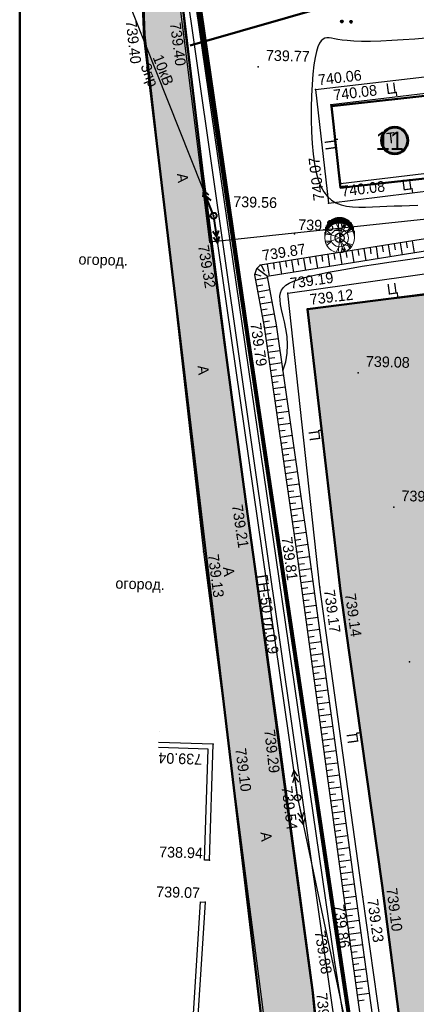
# Model space of a CAD drawing. Header units: millimetres. Extents: x -257011 to 237647566, y 2784933 to 6706507.
# Tile 212 of 256: x 9645618 to 9678030, y 5408623 to 5489046. Entities that reach past the tile are written whole.
import ezdxf

# ---------------------------------------------------------------- set-up
doc = ezdxf.new("R2010")
doc.units = ezdxf.units.MM
doc.header["$LTSCALE"] = 1000
doc.header["$PDMODE"] = 32
doc.header["$PDSIZE"] = 0.3
for name, pattern in [('Д_ТРОТ_ТРУБА', [3, 1.5, -1.5]), ('ДОРОГИ_СТРОЯЩ', [9, 8, -1]), ('ОТКОС_НИЗ', [1.2, 0.2, -1]), ('РА_КОНТУРЫ', [1.5, 0, -1.5])]:
    doc.linetypes.add(name, pattern=pattern)
for name, color, linetype in [('(002) Рамка', 7, 'Continuous'), ('(004) Точки рельефа', 7, 'Continuous'), ('(007) Здания', 7, 'Continuous'), ('(013) Газопровод', 30, 'ИК_Газопровод -------г--------'), ('(014) Водопровод', 5, 'ИК_Водопровод -------в--------'), ('(022) Возд. Линии', 7, 'Continuous'), ('(025) Дорога', 7, 'Continuous'), ('(031) Горизонтали', 42, 'Continuous'), ('(035) Откосы', 7, 'Continuous'), ('(036) Растительность', 7, 'Continuous'), ('(037) Контуры', 7, 'Continuous'), ('(038) Деревья', 7, 'Continuous'), ('(040) Ограда', 7, 'Continuous'), ('TREE', 74, 'Continuous')]:
    doc.layers.add(name, color=color, linetype=linetype)
for name, color, linetype, lineweight in [('(032) Горизонтали утолщенные', 32, 'Continuous', 30), ('.', 7, 'Continuous', 15), ('Ф А С А Д', 250, 'Continuous', 15)]:
    doc.layers.add(name, color=color, linetype=linetype, lineweight=lineweight)
doc.styles.add('ATTR', font='romans.shx', dxfattribs={"width": 0.8, "height": 0.470416})
doc.styles.add('BM-431', font='txt')
doc.styles.add('D-431', font='txt', dxfattribs={"width": 2})
doc.styles.add('P-131', font='txt')
doc.styles.add('Roman', font='romans')
doc.styles.get("Standard").update_dxf_attribs({"font": 'ARIALN.TTF'})
doc.linetypes.add('FENCELINE2', pattern='A,6.35,-2.54,[132,ltypeshp.shx,S=2.54,R=0,X=-2.54,Y=0],-2.54,25.4', length=36.83)
doc.linetypes.add('KANALIS_K', pattern='A,1,["<",Standard,S=1.8,R=0,X=-0.9,Y=-0.9],3,-1,["К",Standard,S=1.8,R=0,X=-0.9,Y=-0.9],-1,10', length=16)
doc.linetypes.add('ИК_Водопровод -------в--------', pattern='A,9,-0.6,["В",Standard,S=1.2,R=0,X=0,Y=-0.6],-1.2', length=10.8)
doc.linetypes.add('ИК_Газопровод -------г--------', pattern='A,9,-0.6,["Г",Standard,S=1.2,R=0,X=0,Y=-0.6],-1.2', length=10.8)
doc.linetypes.add('ОГРАДА_БЕТ', pattern='A,4,["|",Standard,S=0.8,R=0,X=0,Y=-0.8],4', length=8)

# ---------------------------------------------------------------- blocks, each defined once
blk = doc.blocks.new('strela1')
at = {"layer": '(022) Возд. Линии'}
for p, q in [((-2, 0), (-1.5, 0.25)), ((0, 0), (-2, 0)), ((-2, 0), (-1.5, -0.25)), ((-1.5, 0), (-1, 0.25)), ((-1.5, 0), (-1, -0.25))]:
    blk.add_line(p, q, dxfattribs=at)
blk = doc.blocks.new('strela2')
at = {"layer": '(022) Возд. Линии'}
for p, q in [((0, 0), (2, 0)), ((1.5, 0), (1, 0.25)), ((1.5, 0), (1, -0.25)), ((2, 0), (1.5, 0.25)), ((2, 0), (1.5, -0.25))]:
    blk.add_line(p, q, dxfattribs=at)
blk = doc.blocks.new('*U1760')
at = {"layer": '(022) Возд. Линии'}
for name, p, rotation in [('strela2', (-0.043, 0.246), 99.84016860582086), ('strela1', (0.059, -0.245), 103.6035227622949)]:
    blk.add_blockref(name, p, dxfattribs=dict(at, rotation=rotation))
blk = doc.blocks.new('STOLB')
at = {"layer": '(022) Возд. Линии'}
blk.add_circle((0, 0), 0.25, dxfattribs=at)
blk = doc.blocks.new('d')
at = {"layer": '(038) Деревья', "color": 30}
blk.add_ellipse((0, 0), major_axis=(0.265, 0.265), ratio=1, start_param=5.497787, end_param=11.780972, dxfattribs=at)
blk = doc.blocks.new('*X70')
at = {"color": 0}
for p, q in [((1.8, 2.04), (2.2, 2.04)), ((1.8, 2.03), (2.2, 2.03)), ((1.8, 2.02), (2.2, 2.02)), ((1.8, 2.01), (2.2, 2.01)), ((1.8, 2), (2.2, 2)), ((1.8, 1.99), (2.2, 1.99)), ((1.8, 1.98), (2.2, 1.98)), ((1.8, 1.97), (2.2, 1.97)), ((1.8, 1.96), (2.2, 1.96)), ((1.81, 2.07), (2.19, 2.07)), ((1.81, 2.06), (2.19, 2.06)), ((1.81, 2.05), (2.19, 2.05)), ((1.81, 1.95), (2.19, 1.95)), ((1.81, 1.94), (2.19, 1.94)), ((1.81, 1.93), (2.19, 1.93)), ((1.82, 2.09), (2.18, 2.09)), ((1.82, 2.08), (2.18, 2.08)), ((1.82, 1.92), (2.18, 1.92)), ((1.82, 1.91), (2.18, 1.91)), ((1.83, 2.11), (2.17, 2.11)), ((1.83, 2.1), (2.17, 2.1)), ((1.83, 1.9), (2.17, 1.9)), ((1.83, 1.89), (2.17, 1.89)), ((1.84, 2.12), (2.16, 2.12)), ((1.84, 1.88), (2.16, 1.88)), ((1.85, 2.13), (2.15, 2.13)), ((1.85, 1.87), (2.15, 1.87)), ((1.86, 2.14), (2.14, 2.14)), ((1.86, 1.86), (2.14, 1.86)), ((1.87, 2.15), (2.13, 2.15)), ((1.87, 1.85), (2.13, 1.85)), ((1.88, 2.16), (2.12, 2.16)), ((1.88, 1.84), (2.12, 1.84)), ((1.9, 2.17), (2.11, 2.17)), ((1.9, 1.83), (2.11, 1.83)), ((1.91, 2.18), (2.09, 2.18)), ((1.91, 1.82), (2.09, 1.82)), ((1.94, 2.19), (2.06, 2.19)), ((1.94, 1.81), (2.06, 1.81))]:
    blk.add_line(p, q, dxfattribs=at)
blk = doc.blocks.new('I04100')
blk.add_circle((0, 0), 0.2)
blk.add_blockref('*X70', (-2, -2))
blk = doc.blocks.new('kjvklglhl')
at = {"layer": '(004) Точки рельефа'}
for p in [(258.554, 519.926), (255.283, 519.313), (264.63, 516.975), (269.368, 515.247), (270.656, 514.043), (271.615, 507.581), (270.684, 506.001), (267.971, 503.425), (261.079, 502.552), (265.243, 500.775), (267.554, 498.57), (269.193, 497.303), (258.591, 496.374), (265.706, 495.765), (273.5, 492.215), (264.611, 481.335), (276.712, 481.323), (261.281, 477.255), (268.865, 477.481), (270.84, 474.617), (272.561, 474.353), (278.354, 468.737), (267.617, 463.029), (263.728, 461.757), (262.508, 461.555), (269.524, 457.39), (262.46, 452.077), (276.62, 450.413), (275.085, 449.451), (262.204, 448.655), (274.213, 445.131), (272.919, 444.041), (271.153, 441.699)]:
    blk.add_point(p, dxfattribs=at)
at = {"layer": '(007) Здания'}
for points in [[(260.697, 523.867), (259.102, 523.459), (272.919, 444.041), (279.772, 407.727), (310.568, 407.829), (331.929, 406.641), (338.864, 406.255)], [(262.46, 452.077), (262.508, 461.555), (258.037, 461.577)], [(261.805, 448.669), (261.309, 434.715)]]:
    blk.add_lwpolyline(points, dxfattribs=at)
blk.add_lwpolyline([(281.113, 509.046), (280.163, 515.454), (270.656, 514.043), (271.606, 507.636)], close=True, dxfattribs=at)
at = {"layer": '(013) Газопровод', "ltscale": 0.5, "flags": 128}
blk.add_lwpolyline([(278.367, 408.415), (257.036, 532.282)], dxfattribs=at)
at = {"layer": '(014) Водопровод', "ltscale": 0.5, "flags": 128}
blk.add_lwpolyline([(325.711, 440.112), (326.312, 440.162), (325.744, 440.975), (323.361, 447.342), (313.499, 509.603), (261.079, 502.552), (256.511, 532.162)], dxfattribs=at)
at = {"layer": '(022) Возд. Линии', "lineweight": 40}
for p, q in [((260.425, 506.775), (260.394, 506.217)), ((260.425, 506.775), (260.853, 506.415)), ((261.217, 504.939), (260.425, 506.775)), ((260.623, 506.316), (260.592, 505.758)), ((260.623, 506.316), (261.051, 505.956)), ((261.359, 504.461), (261.701, 502.49)), ((261.615, 502.983), (261.776, 503.518)), ((261.615, 502.983), (261.284, 503.433)), ((261.701, 502.49), (261.369, 502.94)), ((261.701, 502.49), (261.862, 503.026))]:
    blk.add_line(p, q, dxfattribs=at)
at = {"layer": '(022) Возд. Линии', "color": 1}
blk.add_lwpolyline([(250.311, 530.231), (261.316, 504.709), (269.524, 457.39), (280.83, 410.667), (321.945, 409.43), (327.393, 409.266)], dxfattribs=at)
at = {"layer": '(022) Возд. Линии', "lineweight": 40}
blk.add_circle((261.316, 504.709), 0.25, dxfattribs=at)
blk.add_point((261.316, 504.709), dxfattribs=at)
at = {"layer": '(025) Дорога', "linetype": 'Д_ТРОТ_ТРУБА', "flags": 128}
for points in [[(276.271, 401.474), (276.032, 403.339), (271.153, 441.699), (264.611, 481.335), (258.554, 519.926), (258.12, 523.201), (258.253, 523.704), (258.69, 524.198), (277.345, 530.037), (292.802, 535.347), (297.832, 536.245), (297.413, 538.591), (292.678, 537.746), (274.449, 531.593), (260.769, 526.931), (259.947, 526.822), (259.362, 527.449), (258.374, 532.486)], [(254.176, 531.447), (254.747, 528.326), (255.283, 519.313), (261.281, 477.255), (267.133, 440.193), (271.605, 408.84), (272.687, 401.176)], [(269.368, 515.247), (282.156, 517.109), (283.702, 507.914), (307.271, 511.692), (310.476, 513.628), (310.443, 515.538), (318.567, 515.917), (330.341, 516.212), (329.81, 527.423), (321.381, 528.706), (305.268, 531.339), (301.294, 530.976)], [(323.251, 418.267), (300.714, 414.809), (283.138, 412.485), (281.122, 413.564), (275.085, 449.451), (270.84, 474.617), (267.554, 498.57), (282.371, 501.061), (308.67, 505.056), (310.788, 503.765), (314.781, 477.717), (318.108, 454.899), (323.251, 418.267)], [(321.731, 420.742), (316.881, 452.353), (313.048, 477.771), (309.058, 502.896), (307.912, 503.399), (283.734, 499.451), (269.193, 497.303), (272.561, 474.353), (276.62, 450.413), (282.198, 415.2), (283.437, 414.157), (320.719, 419.528), (321.731, 420.742)]]:
    blk.add_lwpolyline(points, dxfattribs=at)
blk.add_lwpolyline([(269.368, 515.247), (270.684, 506.001), (279.473, 507.345), (281.553, 506.423), (308.542, 510.883), (312.531, 513.649), (318.524, 513.838), (330.524, 514.19), (333.406, 460.634), (331.811, 454.811, 1.56758), (332.906, 443.73, 0.509364), (333.962, 453.359), (336.672, 456.912), (338.021, 457.657), (347.714, 458.292), (347.773, 448.108), (343.552, 448.203), (343.703, 435.09)], format="xyb", dxfattribs=at)
at = {"layer": '(031) Горизонтали', "flags": 128}
blk.add_lwpolyline([(267.333, 492.218), (267.545, 492.95), (267.646, 493.663), (267.656, 494.352), (267.598, 495.01), (267.49, 495.631), (267.356, 496.208), (267.215, 496.737), (267.088, 497.21), (266.994, 497.624), (266.939, 497.983), (266.928, 498.294), (266.963, 498.564), (267.051, 498.801), (267.193, 499.009), (267.395, 499.198), (267.661, 499.373), (267.994, 499.54), (268.398, 499.703), (268.878, 499.864), (269.437, 500.026), (270.08, 500.19), (270.811, 500.359), (271.633, 500.536), (272.55, 500.723), (273.567, 500.921), (274.689, 501.132), (275.92, 501.356), (277.265, 501.593), (278.729, 501.843)], dxfattribs=at)
at = {"layer": '(032) Горизонтали утолщенные'}
blk.add_lwpolyline([(278.251, 519.702), (277.346, 519.6), (276.412, 519.506), (275.479, 519.422), (274.578, 519.355), (273.739, 519.307), (272.993, 519.283), (272.363, 519.287), (271.84, 519.311), (271.412, 519.35), (271.063, 519.395), (270.78, 519.438), (270.547, 519.474), (270.351, 519.493), (270.176, 519.489), (270.012, 519.453), (269.856, 519.373), (269.71, 519.237), (269.575, 519.03), (269.453, 518.742), (269.345, 518.357), (269.251, 517.864), (269.174, 517.25), (269.114, 516.508), (269.073, 515.66), (269.052, 514.736), (269.053, 513.763), (269.077, 512.771), (269.125, 511.789), (269.199, 510.844), (269.301, 509.966), (269.431, 509.179), (269.591, 508.483), (269.783, 507.876), (270.01, 507.354), (270.271, 506.913), (270.57, 506.55), (270.908, 506.261), (271.287, 506.043), (271.707, 505.89), (272.165, 505.796), (272.656, 505.748), (273.176, 505.739), (273.721, 505.758), (274.286, 505.796), (274.866, 505.842), (275.457, 505.888), (276.057, 505.926), (276.671, 505.961), (277.308, 506), (277.975, 506.051)], dxfattribs=at)
at = {"layer": '(035) Откосы'}
for p, q in [((275.273, 502.157), (275.181, 502.649)), ((275.857, 501.759), (275.672, 502.741)), ((276.256, 502.343), (276.163, 502.834)), ((276.84, 501.944), (276.654, 502.927)), ((277.238, 502.528), (277.146, 503.019)), ((277.822, 502.129), (277.637, 503.112)), ((271.344, 501.417), (271.251, 501.908)), ((271.928, 501.018), (271.742, 502)), ((272.326, 501.602), (272.234, 502.093)), ((272.91, 501.203), (272.725, 502.186)), ((273.309, 501.787), (273.216, 502.278)), ((273.892, 501.388), (273.707, 502.371)), ((274.291, 501.972), (274.198, 502.464)), ((274.875, 501.573), (274.69, 502.556)), ((267.016, 500.092), (266.83, 501.074)), ((267.414, 500.676), (267.322, 501.167)), ((267.998, 500.277), (267.813, 501.26)), ((268.397, 500.861), (268.304, 501.352)), ((268.981, 500.462), (268.795, 501.445)), ((269.379, 501.046), (269.286, 501.537)), ((269.963, 500.647), (269.778, 501.63)), ((270.361, 501.231), (270.269, 501.723)), ((270.945, 500.833), (270.76, 501.815)), ((265.857, 499.873), (264.975, 500.5)), ((265.612, 500.277), (265.357, 500.797)), ((266.033, 499.907), (265.848, 500.889)), ((266.432, 500.491), (266.339, 500.982)), ((265.349, 499.878), (264.815, 500.032)), ((265.876, 499.753), (264.898, 499.544)), ((265.491, 499.16), (265.002, 499.055)), ((266.085, 498.776), (265.107, 498.567)), ((265.7, 498.182), (265.211, 498.078)), ((266.294, 497.798), (265.316, 497.589)), ((265.909, 497.205), (265.42, 497.1)), ((266.503, 496.82), (265.525, 496.611)), ((266.118, 496.227), (265.629, 496.122)), ((266.714, 495.803), (265.728, 495.633)), ((266.306, 495.225), (265.814, 495.14)), ((266.884, 494.818), (265.899, 494.648)), ((266.476, 494.24), (265.984, 494.155)), ((267.054, 493.833), (266.069, 493.662)), ((266.647, 493.255), (266.154, 493.17)), ((267.225, 492.848), (266.239, 492.677)), ((266.817, 492.27), (266.324, 492.185)), ((267.395, 491.863), (266.409, 491.692)), ((266.987, 491.285), (266.494, 491.2)), ((267.565, 490.877), (266.58, 490.707)), ((267.157, 490.3), (266.665, 490.215)), ((267.735, 489.892), (266.75, 489.722)), ((267.328, 489.315), (266.835, 489.23)), ((267.905, 488.907), (266.92, 488.737)), ((267.498, 488.33), (267.005, 488.244)), ((268.076, 487.922), (267.09, 487.752)), ((267.668, 487.344), (267.175, 487.259)), ((268.246, 486.937), (267.261, 486.767)), ((267.838, 486.359), (267.346, 486.274)), ((268.416, 485.952), (267.431, 485.782)), ((268.009, 485.374), (267.516, 485.289)), ((268.586, 484.967), (267.601, 484.797)), ((268.179, 484.389), (267.686, 484.304)), ((268.757, 483.982), (267.771, 483.811)), ((268.349, 483.404), (267.856, 483.319)), ((268.927, 482.997), (267.941, 482.826)), ((268.519, 482.419), (268.027, 482.334)), ((269.097, 482.012), (268.112, 481.841)), ((268.69, 481.434), (268.197, 481.349)), ((269.267, 481.026), (268.282, 480.856)), ((268.86, 480.449), (268.367, 480.364)), ((269.438, 480.041), (268.452, 479.871)), ((269.03, 479.464), (268.537, 479.379)), ((269.608, 479.056), (268.622, 478.886)), ((269.2, 478.479), (268.708, 478.393)), ((269.778, 478.071), (268.793, 477.901)), ((269.371, 477.49), (268.877, 477.408)), ((269.945, 477.078), (268.959, 476.915)), ((269.534, 476.503), (269.04, 476.422)), ((270.108, 476.092), (269.122, 475.929)), ((269.697, 475.517), (269.203, 475.436)), ((270.271, 475.106), (269.285, 474.942)), ((269.86, 474.531), (269.366, 474.449)), ((270.435, 474.119), (269.448, 473.956)), ((270.023, 473.545), (269.529, 473.463)), ((270.598, 473.133), (269.611, 472.97)), ((270.186, 472.558), (269.692, 472.477)), ((270.761, 472.147), (269.774, 471.984)), ((270.349, 471.572), (269.856, 471.49)), ((270.924, 471.16), (269.937, 470.997)), ((270.512, 470.586), (270.019, 470.504)), ((271.087, 470.174), (270.1, 470.011)), ((270.675, 469.599), (270.182, 469.518)), ((271.25, 469.188), (270.263, 469.025)), ((270.838, 468.613), (270.345, 468.531)), ((271.413, 468.201), (270.426, 468.038)), ((271.001, 467.627), (270.508, 467.545)), ((271.576, 467.215), (270.589, 467.052)), ((271.164, 466.64), (270.671, 466.559)), ((271.739, 466.229), (270.752, 466.066)), ((271.327, 465.654), (270.834, 465.573)), ((271.902, 465.242), (270.915, 465.079)), ((271.49, 464.668), (270.997, 464.586)), ((272.065, 464.256), (271.078, 464.093)), ((271.653, 463.681), (271.16, 463.6)), ((272.228, 463.27), (271.241, 463.107)), ((271.816, 462.695), (271.323, 462.614)), ((272.391, 462.284), (271.404, 462.12)), ((271.979, 461.709), (271.486, 461.627)), ((272.554, 461.297), (271.568, 461.134)), ((272.142, 460.722), (271.649, 460.641)), ((272.717, 460.311), (271.731, 460.148)), ((272.305, 459.736), (271.812, 459.655)), ((272.88, 459.325), (271.894, 459.161)), ((272.468, 458.75), (271.975, 458.668)), ((273.043, 458.338), (272.057, 458.175)), ((272.631, 457.764), (272.138, 457.682)), ((273.206, 457.352), (272.22, 457.189)), ((272.795, 456.777), (272.301, 456.696)), ((273.369, 456.366), (272.383, 456.203)), ((272.958, 455.791), (272.464, 455.709)), ((273.532, 455.379), (272.546, 455.216)), ((273.121, 454.805), (272.627, 454.723)), ((273.695, 454.393), (272.709, 454.23)), ((273.284, 453.818), (272.79, 453.737)), ((273.859, 453.407), (272.872, 453.244)), ((273.447, 452.832), (272.953, 452.75)), ((274.022, 452.42), (273.035, 452.257)), ((273.61, 451.846), (273.116, 451.764)), ((274.185, 451.434), (273.198, 451.271)), ((273.773, 450.859), (273.28, 450.778)), ((274.348, 450.448), (273.361, 450.285)), ((273.936, 449.873), (273.443, 449.792)), ((274.511, 449.461), (273.524, 449.298)), ((274.099, 448.887), (273.606, 448.805)), ((274.674, 448.475), (273.687, 448.312)), ((274.262, 447.9), (273.769, 447.819)), ((274.837, 447.489), (273.85, 447.326)), ((274.425, 446.914), (273.932, 446.833)), ((275, 446.503), (274.013, 446.339)), ((274.588, 445.928), (274.095, 445.846)), ((275.163, 445.516), (274.176, 445.353)), ((274.751, 444.942), (274.258, 444.86)), ((275.327, 444.532), (274.341, 444.367)), ((274.916, 443.956), (274.423, 443.874)), ((275.492, 443.546), (274.505, 443.381)), ((275.081, 442.97), (274.588, 442.888)), ((275.656, 442.56), (274.67, 442.395)), ((275.246, 441.984), (274.753, 441.902)), ((275.821, 441.574), (274.835, 441.409)), ((275.41, 440.998), (274.917, 440.916))]:
    blk.add_line(p, q, dxfattribs=at)
blk.add_lwpolyline([(319.844, 457.028), (320.125, 457.17), (320.377, 457.458), (320.534, 458.04), (317.903, 475.66), (312.574, 506.915), (312.192, 507.383), (311.596, 507.687), (310.502, 508.023), (284.392, 504.328), (278.337, 503.244), (265.243, 500.775), (264.939, 500.462), (264.803, 499.989), (265.706, 495.765), (268.865, 477.481), (274.213, 445.131), (280.153, 409.582)], dxfattribs=at)
at = {"layer": '(035) Откосы', "linetype": 'ОТКОС_НИЗ'}
blk.add_lwpolyline([(319.844, 457.028), (319.619, 457.386), (319.514, 458.099), (316.916, 475.502), (311.633, 506.487), (311.551, 506.587), (311.219, 506.757), (310.421, 507.002), (284.551, 503.341), (278.518, 502.26), (265.85, 499.872), (266.688, 495.955), (269.851, 477.647), (275.2, 445.294), (281.12, 409.861), (281.136, 409.822), (281.351, 409.621), (310.666, 409.479), (317.618, 409.281), (323.511, 408.859), (324.497, 408.587)], dxfattribs=at)
at = {"layer": '(037) Контуры', "linetype": 'РА_КОНТУРЫ', "flags": 128}
blk.add_lwpolyline([(258.067, 462.45), (261.257, 462.45), (261.556, 462.796), (261.556, 463.356), (254.809, 507.098), (253.694, 509.062), (251.962, 510.299), (250.154, 510.72), (247.704, 510.72)], dxfattribs=at)
at = {"layer": '(040) Ограда', "linetype": 'ОГРАДА_БЕТ', "ltscale": 0.5, "flags": 128}
for points in [[(260.797, 523.48), (259.559, 523.163), (273.312, 444.113), (280.104, 408.128), (310.579, 408.229), (324.695, 407.444)], [(262.06, 452.079), (262.106, 461.157), (258.035, 461.177)], [(262.46, 452.077), (262.06, 452.079)], [(262.204, 448.655), (261.708, 434.701)], [(261.805, 448.669), (262.204, 448.655)]]:
    blk.add_lwpolyline(points, dxfattribs=at)
at = {"layer": '(022) Возд. Линии'}
for name in ['*U1760', 'STOLB']:
    blk.add_blockref(name, (269.524, 457.39), dxfattribs=at)
at = {"layer": '(036) Растительность', "linetype": 'Continuous', "xscale": 0.5, "yscale": 0.5, "zscale": 0.5}
for p in [(271.352, 520.871), (272.102, 520.871)]:
    blk.add_blockref('I04100', p, dxfattribs=at)
at = {"layer": '(038) Деревья', "color": 30, "linetype": 'Continuous'}
blk.add_blockref('d', (271.667, 503.191), dxfattribs=at)
at = {"layer": '(004) Точки рельефа', "style": 'D-431'}
for s, rotation, p in [('739.40', 278.11551, (253.692, 520.426)), ('739.40', 278.91982, (257.312, 520.341)), ('740.06', 8.28448, (269.607, 515.6)), ('740.08', 8.44082, (270.894, 514.397)), ('740.07', 98.48299, (270.33, 506.238)), ('740.08', 8.44082, (271.767, 506.564)), ('739.87', 10.67645, (265.467, 501.138)), ('739.32', 281.16479, (260.113, 502.221)), ('739.19', 9.54207, (267.785, 498.928)), ('739.12', 8.40315, (269.432, 497.657)), ('739.79', 279.80452, (264.569, 495.99)), ('739.21', 280.19614, (263.48, 481.105)), ('739.81', 279.38666, (267.601, 478.582)), ('739.13', 278.97309, (261.637, 477.02)), ('739.17', 279.5746, (271.198, 474.385)), ('739.14', 279.62366, (272.919, 474.122)), ('739.29', 278.23109, (266.633, 462.833)), ('739.10', 278.97309, (264.315, 461.243)), ('739.04', 179.71467, (261.638, 460.728)), ('739.54', 278.96261, (268.176, 458.227)), ('739.10', 279.00099, (276.976, 450.178)), ('739.86', 279.4859, (272.7, 448.679)), ('739.23', 279.54908, (275.443, 449.22)), ('739.88', 280.68749, (271.215, 446.5)), ('739.14', 277.24831, (271.502, 441.454))]:
    blk.add_text(s, height=0.875, rotation=rotation, dxfattribs=at).set_placement(p)
for s, p in [('739.77', (265.23, 517.495)), ('739.56', (262.896, 505.476)), ('739.81', (268.258, 503.74)), ('739.08', (274.1, 492.735)), ('739.26', (277.312, 481.843)), ('738.94', (258.332, 452.209)), ('739.07', (258.188, 448.949))]:
    blk.add_text(s, height=0.875, dxfattribs=at).set_placement(p)
at = {"layer": '(007) Здания', "color": 0, "linetype": 'Continuous', "style": 'P-131'}
blk.add_text('Т', height=0.88, rotation=8.44082, dxfattribs=at).set_placement((275.334, 510.986))
at = {"layer": '(013) Газопровод', "color": 0, "linetype": 'Continuous', "style": 'BM-431'}
blk.add_text('ГН-50 гл.0.9', height=0.875, rotation=279.77107, dxfattribs=at).set_placement((265.682, 475.449))
at = {"layer": '(022) Возд. Линии', "style": 'BM-431'}
for s, p in [('10кВ', (255.964, 517.505)), ('3пр.', (254.992, 516.757))]:
    blk.add_text(s, height=0.875, rotation=293.33362, dxfattribs=at).set_placement(p)
at = {"layer": '(025) Дорога', "linetype": 'ДОРОГИ_СТРОЯЩ', "style": 'BM-431'}
for s, rotation, p in [('Ц', 9.38237, (275.184, 515.022)), ('Ц', 99.38237, (271.194, 510.415)), ('A', 278.03818, (258.224, 508.052)), ('Ц', 9.38237, (276.698, 507.192)), ('Ц', 9.38237, (275.727, 498.654)), ('A', 278.03818, (260.352, 492.411)), ('Ц', 99.38237, (270.568, 486.641)), ('A', 278.03818, (262.898, 476.016)), ('Ц', 99.38237, (274.37, 462.014)), ('A', 278.03818, (266.564, 454.464))]:
    blk.add_text(s, height=0.875, rotation=rotation, dxfattribs=at).set_placement(p)
at = {"layer": '(037) Контуры', "color": 0, "linetype": 'ByBlock', "style": 'BM-431'}
for p in [(250.388, 500.419), (254.147, 474.041)]:
    blk.add_text('огород.', height=0.875, dxfattribs=at).set_placement(p)
blk = doc.blocks.new('dhdyfh')
at = {"layer": 'TREE', "color": 92, "lineweight": 20}
for p, q in [((10254096, 5666652), (10254096, 5666163)), ((10254156, 5666184), (10254156, 5666675)), ((10254217, 5666691), (10254217, 5666204)), ((10254277, 5666217), (10254277, 5666705)), ((10254338, 5666714), (10254338, 5666227)), ((10254398, 5666235), (10254398, 5666724)), ((10254459, 5666724), (10254459, 5666238)), ((10254519, 5666243), (10254519, 5666724)), ((10254580, 5666724), (10254580, 5666240)), ((10254640, 5666233), (10254640, 5666724)), ((10254701, 5666717), (10254701, 5666227)), ((10254761, 5666215), (10254761, 5666706)), ((10254822, 5666693), (10254822, 5666199)), ((10254882, 5666186), (10254882, 5666674)), ((10254943, 5666652), (10254943, 5666166)), ((10253370, 5665419), (10253370, 5665908)), ((10253430, 5665555), (10253430, 5666052)), ((10253491, 5665666), (10253491, 5666158)), ((10253551, 5665761), (10253551, 5666240)), ((10253612, 5665831), (10253612, 5666323)), ((10253672, 5665895), (10253672, 5666384)), ((10253733, 5665949), (10253733, 5666439)), ((10253793, 5665998), (10253793, 5666487)), ((10253854, 5666529), (10253854, 5666039)), ((10253914, 5666083), (10253914, 5666567)), ((10253975, 5666109), (10253975, 5666601)), ((10254035, 5666629), (10254035, 5666140)), ((10254443, 5665800), (10254236, 5666193)), ((10254532, 5665031), (10254393, 5666223)), ((10254522, 5665028), (10254837, 5666198)), ((10254522, 5665031), (10255054, 5666100)), ((10254739, 5665821), (10254650, 5666236)), ((10254739, 5665828), (10254966, 5666152)), ((10254897, 5665793), (10254946, 5666154)), ((10255003, 5666140), (10255003, 5666629)), ((10255064, 5666601), (10255064, 5666114)), ((10255123, 5665467), (10255340, 5665898)), ((10255125, 5666081), (10255125, 5666565)), ((10255185, 5666529), (10255185, 5666042)), ((10255212, 5665677), (10255390, 5665854)), ((10255246, 5665998), (10255246, 5666487)), ((10255306, 5666441), (10255306, 5665949)), ((10255367, 5665893), (10255367, 5666384)), ((10255427, 5666323), (10255427, 5665828)), ((10255488, 5665756), (10255488, 5666256)), ((10255548, 5666158), (10255548, 5665664)), ((10255609, 5665574), (10255609, 5666055)), ((10255669, 5665911), (10255669, 5665409)), ((10253309, 5665030), (10253309, 5665514)), ((10253851, 5665282), (10253348, 5665297)), ((10254519, 5665030), (10253387, 5665451)), ((10253851, 5665290), (10253466, 5665636)), ((10254522, 5665028), (10255488, 5665736)), ((10254778, 5665531), (10255478, 5665762)), ((10255133, 5665459), (10255577, 5665590)), ((10255730, 5665030), (10255730, 5665615))]:
    blk.add_line(p, q, dxfattribs=at)
at = {"layer": 'TREE', "color": 30, "lineweight": 20, "true_color": 0xf8991e}
for p, q in [((10254519, 5665030), (10253387, 5664608)), ((10254532, 5665028), (10254393, 5663836)), ((10254522, 5665031), (10254837, 5663861)), ((10254522, 5665031), (10255488, 5664323)), ((10254522, 5665028), (10255054, 5663959)), ((10253851, 5664777), (10253348, 5664762)), ((10253851, 5664769), (10253466, 5664423)), ((10254443, 5664259), (10254236, 5663866)), ((10254739, 5664238), (10254650, 5663823)), ((10254739, 5664231), (10254966, 5663908)), ((10254778, 5664528), (10255478, 5664297)), ((10254897, 5664266), (10254946, 5663905)), ((10255123, 5664592), (10255340, 5664161)), ((10255133, 5664600), (10255577, 5664469)), ((10255212, 5664382), (10255390, 5664205))]:
    blk.add_line(p, q, dxfattribs=at)
blk.add_circle((10254519, 5665030), 1210, dxfattribs=at)
at = {"layer": 'TREE', "color": 92, "lineweight": 20}
blk.add_circle((10254519, 5665030), 720, dxfattribs=at)
at = {"layer": 'TREE', "color": 30, "lineweight": 20, "true_color": 0xf8991e, "style": 'ATTR', "width": 0.8, "flags": 9}
for p in [(10254522, 5665031), (10254522, 5665028)]:
    blk.add_attdef('ESTCODE', p, '', height=14.1, rotation=90, dxfattribs=at)

msp = doc.modelspace()

# ---------------------------------------------------------------- hatches: boundary and pattern name
at = {"layer": '.', "lineweight": 50, "ltscale": 1000, "transparency": 33554687}
h = msp.add_hatch(color=256, dxfattribs=at)
h.dxf.hatch_style = 1
h.set_gradient(color1=(132, 132, 132), color2=(132, 132, 132), tint=1)
h.paths.add_polyline_path([(9658780.964, 5491470.484), (9659194.937, 5492321.528), (9660072.706, 5492666.137), (9694246.918, 5502795.411), (9698433.483, 5503358.655), (9697789.373, 5505772.537), (9693736.35, 5505175.938), (9681577.386, 5501448.42), (9661536.692, 5495262.047), (9660676.483, 5495480.261), (9660203.655, 5496105.242), (9659949.256, 5497122.155), (9659263.817, 5500832.33), (9655011.586, 5499913.813), (9655422.191, 5496681.797), (9655781.518, 5487601.353), (9670006.346, 5368616.152), (9673792.428, 5369068.783), (9671235.349, 5393912.412), (9669575.326, 5409593.011), (9666683.257, 5431069.199), (9664126.944, 5449482.661), (9661259.672, 5470792.501)])
at = {"lineweight": 50}
h = msp.add_hatch(color=1, dxfattribs=at)
h.set_gradient(color1=(255, 255, 255), one_color=1, tint=1)
h.paths.add_polyline_path([(9675181.084, 5479177.787, 1), (9677342.43, 5479177.787, 1)])
at = {"layer": 'Ф А С А Д', "linetype": 'KANALIS_K', "ltscale": 1000}
h = msp.add_hatch(dxfattribs=at)
h.set_pattern_fill('CROSS', color=92, scale=40, angle=95)
h.set_pattern_definition([(95, (-555770.2, -380203.22), (-275.171012, 230.8958947), [127, -381]), (185, (-555712.5, -380134.42), (-230.8958947, -275.171012), [127, -381])])
h.paths.add_polyline_path([(9699084.415, 5469214.668), (9700328.413, 5469372.703), (9709193.957, 5469394.5), (9711585.984, 5451010.596), (9712413.365, 5444651.759), (9715529.798, 5419135.881), (9719489.363, 5387401.047), (9718443.651, 5386216.372), (9699734.572, 5384055.542), (9681025.494, 5381894.711), (9679816.203, 5382972.228), (9675230.368, 5418327.995), (9671845.49, 5442373.137), (9669124.594, 5465408.618)])

# ---------------------------------------------------------------- linework, layer by layer
at = {"layer": '(002) Рамка', "color": 0, "lineweight": 60, "ltscale": 1000}
msp.add_circle((9676261.757, 5479177.787), 1080.673, dxfattribs=at)
at = {"lineweight": 50, "ltscale": 1000}
for points in [[(9673792.428, 5369068.783), (9671235.349, 5393912.412), (9669575.326, 5409593.011), (9666683.257, 5431069.199), (9664126.944, 5449482.661), (9661259.672, 5470792.501), (9658780.964, 5491470.484), (9659194.937, 5492321.528), (9660072.706, 5492666.137), (9694246.918, 5502795.411), (9698433.483, 5503358.655)], [(9655011.586, 5499913.813), (9655422.191, 5496681.797), (9655781.518, 5487601.353), (9670001.467, 5368656.958)], [(9730732.32, 5497272.703), (9695572.584, 5497272.703), (9659562.544, 5486950.358)], [(9700328.413, 5469372.703), (9709196.793, 5469372.703), (9709700.487, 5465501.565), (9712413.365, 5444651.759), (9715529.798, 5419135.881), (9719489.363, 5387401.047), (9718443.651, 5386216.372), (9699734.572, 5384055.542), (9681025.494, 5381894.711), (9679816.203, 5382972.228), (9675230.368, 5418327.995), (9671845.49, 5442373.137), (9669124.594, 5465408.618), (9700328.413, 5469372.703)]]:
    msp.add_lwpolyline(points, dxfattribs=at)
at = {"color": 1, "ltscale": 0.1, "const_width": 100}
msp.add_lwpolyline([(9811867.732, 5499605.449), (9783529.241, 5501166.636), (9734343.87, 5502206.771), (9729864.14, 5502301.505), (9701657.021, 5502773.92), (9694959.297, 5502381.059), (9660006.657, 5491467.507), (9677336.72, 5375390.776), (9708484.47, 5374644.915), (9736051.727, 5372404.557), (9736994.244, 5395824.664), (9761920.771, 5395592.173), (9769589.329, 5393995.468), (9770388.115, 5403575.737), (9778591.34, 5403031.998), (9778621.488, 5403486.834), (9786517.589, 5402880.477), (9786464.04, 5402183.155), (9808235.349, 5400626.885), (9810612.726, 5426826.625), (9810869.728, 5432143.665), (9810786.337, 5447408.788), (9811867.732, 5499605.449)], dxfattribs=at)
at = {"color": 5, "linetype": 'FENCELINE2', "lineweight": 80, "ltscale": 0.1}
msp.add_lwpolyline([(9661441.795, 5491922.402), (9660006.657, 5491467.507), (9677336.72, 5375390.776), (9708484.47, 5374644.915), (9736051.727, 5372404.557), (9736994.244, 5395824.664), (9742155.817, 5395776.521)], dxfattribs=at)
at = {"lineweight": 50, "ltscale": 1000}
msp.add_lwpolyline([(9671098.047, 5481976.212), (9680690.188, 5483035.776), (9681425.467, 5476379.362), (9671833.326, 5475319.798)], close=True, dxfattribs=at)
at = {"layer": 'Ф А С А Д', "color": 5, "lineweight": 50}
msp.add_lwpolyline([(9645617.687, 5329487.386), (9927692.613, 5329487.386), (9927692.613, 5532761.621), (9645617.687, 5532761.621)], close=True, dxfattribs=at)

# ---------------------------------------------------------------- block references
at = {"lineweight": 5, "xscale": 999.9999999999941, "yscale": 999.9999999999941, "zscale": 999.9999999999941, "rotation": 358.3893224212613}
msp.add_blockref('kjvklglhl', (9386059.538, 4975868.643), dxfattribs=at)
at = {"lineweight": 50}
msp.add_blockref('dhdyfh', (-582760.16, -193809.385), dxfattribs=at)

# ---------------------------------------------------------------- texts
at = {"color": 250, "insert": (9677025.816, 5479156.156, 0), "char_height": 1500, "width": 156685.73039, "attachment_point": 6, "style": 'Roman'}
msp.add_mtext('\\pt64500;{\\fArial|b0|i0|c0|p34;11}', dxfattribs=at)

doc.saveas('drawing.dxf')
